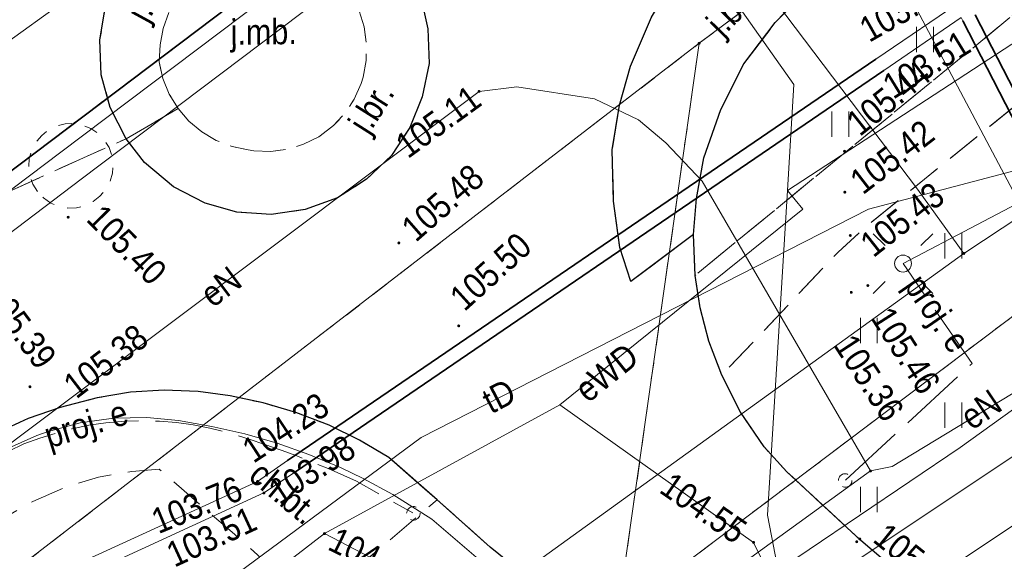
# Model space of a CAD drawing. Extents: x 7490163 to 7490671, y 5783984 to 5784563.
# Tile 23 of 43: x 7490381 to 7490410, y 5784425 to 5784441. Entities that reach past the tile are written whole.
import ezdxf
from ezdxf.enums import TextEntityAlignment as Align

# ---------------------------------------------------------------- set-up
doc = ezdxf.new("R2010")
doc.units = 0
doc.header["$MEASUREMENT"] = 0
for name, pattern in [('0.4_0.4', [0.8, 0.4, -0.4]), ('1.5_0.5', [2, 1.5, -0.5]), ('218-500', [1, 0.5, -0.5]), ('219-500', [0]), ('l219_500', [0]), ('l32_500', [0]), ('mz1.0_0.5', [1.5, 1, -0.5]), ('mz2.0_0.5', [2.5, 2, -0.5])]:
    doc.linetypes.add(name, pattern=pattern)
doc.layers.get('0').update_dxf_attribs({"linetype": 'CONTINUOUS', "lineweight": 5})
doc.layers.get('0').transparency = 0.8
for name, color, linetype, transparency in [('203-Punkt załamania granicy działki nie stabilizowany', 7, 'CONTINUOUS', 0.8), ('216-Granica obrębu', 7, 'CONTINUOUS', 0.8), ('218-Granica użytku', 7, 'CONTINUOUS', 0.8), ('219-Linia granicy', 7, 'CONTINUOUS', 0.8), ('chodnik (powierzchnia)', 7, 'CONTINUOUS', 0.8), ('chodnik (powierzchnia)-Atr17', 7, 'CONTINUOUS', 0.8), ('jezdnia (powierzchnia)', 7, 'CONTINUOUS', 0.8), ('jezdnia (powierzchnia)-Atr17', 7, 'CONTINUOUS', 0.8), ('krawężnik (linia)', 7, 'CONTINUOUS', 0.8), ('latarnia (punkt)', 7, 'CONTINUOUS', 0.8), ('przewód ciepłowniczy (linia)', 7, 'CONTINUOUS', 0.8), ('przewód ciepłowniczy - projektowany lub w budowie (linia) - ob. projektowany', 7, 'CONTINUOUS', 0.8), ('przewód elektroenergetyczny (linia)', 7, 'CONTINUOUS', 0.8), ('przewód elektroenergetyczny (linia)-Atr1', 7, 'CONTINUOUS', 0.8), ('przewód elektroenergetyczny - projektowany lub w budowie (linia) - ob. projektowany', 7, 'CONTINUOUS', 0.8), ('przewód elektroenergetyczny - projektowany lub w budowie (linia) - ob. projektowany-Atr1', 7, 'CONTINUOUS', 0.8), ('przewód gazowy (linia)', 7, 'CONTINUOUS', 0.8), ('przewód kanalizacyjny (linia)', 7, 'CONTINUOUS', 0.8), ('przewód kanalizacyjny - projektowany lub w budowie (linia) - ob. projektowany', 7, 'CONTINUOUS', 0.8), ('przewód telekomunikacyjny (linia)', 7, 'CONTINUOUS', 0.8), ('przewód telekomunikacyjny (linia)-Atr1', 7, 'CONTINUOUS', 0.8), ('przewód wodociągowy (linia)', 7, 'CONTINUOUS', 0.8), ('punkt o określonej wysokości (sieć ciepłownicza)', 7, 'CONTINUOUS', 0.8), ('punkt o określonej wysokości (sieć ciepłownicza)-Atr2', 7, 'CONTINUOUS', 0.8), ('punkt o określonej wysokości (sieć ciepłownicza)-Atr3', 7, 'CONTINUOUS', 0.8), ('punkt o określonej wysokości (sieć elektroenergetyczna)', 7, 'CONTINUOUS', 0.8), ('punkt o określonej wysokości (sieć elektroenergetyczna)-Atr2', 7, 'CONTINUOUS', 0.8), ('punkt o określonej wysokości (sieć gazowa)', 7, 'CONTINUOUS', 0.8), ('punkt wysokościowy sztuczny', 7, 'CONTINUOUS', 0.8), ('punkt wysokościowy sztuczny-Atr2', 7, 'CONTINUOUS', 0.8), ('rura ochronna - przewód ciepłowniczy (linia)', 7, 'CONTINUOUS', 0.8), ('słup lub maszt - projektowany lub w budowie (punkt) - ob. projektowany', 7, 'CONTINUOUS', 0.8), ('trawnik (powierzchnia)', 7, 'CONTINUOUS', 0.8), ('trawnik (powierzchnia) - symbol', 7, 'CONTINUOUS', 0.8), ('urządzenie techniczne projektowane lub w budowie (sieć kanalizacyjna) - powierzchnia - ob. projektowany', 7, 'CONTINUOUS', 0.8), ('ścieżka (powierzchnia)', 7, 'CONTINUOUS', 0.8)]:
    doc.layers.add(name, color=color, linetype=linetype, transparency=transparency)
doc.styles.get("Standard").update_dxf_attribs({"font": 'txt', "width": 0.75})

# ---------------------------------------------------------------- blocks, each defined once
blk = doc.blocks.new('PW02')
at = {"linetype": 'Continuous', "lineweight": 13}
h = blk.add_hatch(color=0, dxfattribs=at)
edge = h.paths.add_edge_path()
edge.add_arc((0, 0), 0.045, 0, 360)
blk = doc.blocks.new('PW01')
at = {"linetype": 'Continuous', "lineweight": 13}
h = blk.add_hatch(color=0, dxfattribs=at)
edge = h.paths.add_edge_path()
edge.add_arc((0, 0), 0.045, 0, 360)
blk = doc.blocks.new('SM01')
at = {"color": 0, "linetype": 'Continuous', "lineweight": 13}
for p, q in [((-0.53, 0.531), (-0.883, 0.884)), ((0.531, 0.531), (0.884, 0.884)), ((-0.53, -0.53), (-0.883, -0.883)), ((0.531, -0.53), (0.884, -0.883))]:
    blk.add_line(p, q, dxfattribs=at)
blk.add_circle((0, 0), 0.25, dxfattribs=at)
blk = doc.blocks.new('TU04')
at = {"color": 0, "linetype": 'Continuous', "lineweight": 13}
for p, q in [((0, 0), (0, 0.75)), ((0.5, 0), (0.5, 0.75))]:
    blk.add_line(p, q, dxfattribs=at)
blk = doc.blocks.new('US01P')
at = {"color": 0, "linetype": 'Continuous', "lineweight": 13}
for points in [[(0.082, 0.181), (0.072, 0.186), (0.034, 0.197), (-0.006, 0.2), (-0.046, 0.194), (-0.084, 0.182), (-0.118, 0.161), (-0.148, 0.135), (-0.172, 0.103), (-0.189, 0.066), (-0.198, 0.028), (-0.2, -0.001)], [(-0.082, -0.182), (-0.061, -0.191), (-0.022, -0.199), (0.018, -0.199), (0.057, -0.192), (0.094, -0.177), (0.127, -0.155), (0.155, -0.126), (0.177, -0.093), (0.192, -0.056), (0.199, -0.016), (0.2, 0)]]:
    blk.add_lwpolyline(points, dxfattribs=at)
blk = doc.blocks.new('203')
at = {"linetype": 'Continuous', "lineweight": 0}
h = blk.add_hatch(color=0, dxfattribs=at)
edge = h.paths.add_edge_path()
edge.add_arc((0, 0), 0.045, 0, 360)

msp = doc.modelspace()

# ---------------------------------------------------------------- linework, layer by layer
at = {"layer": '216-Granica obrębu', "color": 7, "linetype": 'l32_500', "lineweight": 35, "flags": 128}
msp.add_lwpolyline([(7490413.255, 5784461.35), (7490268.73, 5784352.29)], dxfattribs=at)
at = {"layer": '218-Granica użytku', "color": 3, "linetype": '218-500', "lineweight": 18, "flags": 128}
for points in [[(7490268.73, 5784352.29), (7490413.255, 5784461.35)], [(7490400.92, 5784440.45), (7490429.035, 5784461.35)], [(7490275.58, 5784343.98), (7490400.92, 5784440.45)], [(7490398.52, 5784423.58), (7490400.92, 5784440.45)], [(7490398.52, 5784423.58), (7490417.82, 5784438.13)]]:
    msp.add_lwpolyline(points, dxfattribs=at)
at = {"layer": '219-Linia granicy', "color": 7, "linetype": 'l219_500', "lineweight": 18, "flags": 128}
msp.add_lwpolyline([(7490413.255, 5784461.35), (7490268.73, 5784352.29)], dxfattribs=at)
at = {"layer": '219-Linia granicy', "color": 7, "linetype": '219-500', "lineweight": 18, "flags": 128}
for points in [[(7490413.255, 5784461.35), (7490268.73, 5784352.29)], [(7490429.035, 5784461.35), (7490400.92, 5784440.45)], [(7490400.92, 5784440.45), (7490275.58, 5784343.98)], [(7490400.92, 5784440.45), (7490398.52, 5784423.58)], [(7490417.82, 5784438.13), (7490398.52, 5784423.58)]]:
    msp.add_lwpolyline(points, dxfattribs=at)
at = {"layer": 'chodnik (powierzchnia)', "color": 7, "linetype": 'mz1.0_0.5', "lineweight": 18, "flags": 128}
msp.add_lwpolyline([(7490389.51, 5784423.85), (7490387.11, 5784426), (7490384.95, 5784427.86), (7490384.14, 5784427.8), (7490383.16, 5784427.63), (7490382.2, 5784427.34), (7490382.13, 5784427.31), (7490381.21, 5784426.91), (7490380.34, 5784426.41), (7490379.54, 5784425.82), (7490378.18, 5784427.68), (7490378.92, 5784428.22), (7490379.77, 5784428.74), (7490380.17, 5784428.95), (7490381.08, 5784429.36), (7490382.02, 5784429.69), (7490383.12, 5784429.97), (7490384.1, 5784430.14), (7490385.1, 5784430.2), (7490386.1, 5784430.16), (7490387.05, 5784430.03), (7490388.03, 5784429.82), (7490388.99, 5784429.54), (7490389.98, 5784429.16), (7490390.88, 5784428.72), (7490391.74, 5784428.21), (7490393.17, 5784426.96)], close=True, dxfattribs=at)
at = {"layer": 'jezdnia (powierzchnia)', "color": 7, "linetype": '1.5_0.5', "lineweight": 18, "flags": 128}
msp.add_lwpolyline([(7490373.239, 5784461.35), (7490378.56, 5784455.39), (7490378.79, 5784455.16), (7490379.53, 5784454.49), (7490380.3, 5784453.85), (7490381.11, 5784453.27), (7490381.96, 5784452.73), (7490382.83, 5784452.25), (7490383.73, 5784451.81), (7490384.66, 5784451.43), (7490385.6, 5784451.1), (7490386.56, 5784450.83), (7490387.54, 5784450.62), (7490388.53, 5784450.46), (7490389.52, 5784450.36), (7490390.52, 5784450.32), (7490391.52, 5784450.34), (7490392.05, 5784450.37), (7490393.04, 5784450.48), (7490394.03, 5784450.65), (7490395, 5784450.87), (7490395.96, 5784451.15), (7490396.9, 5784451.48), (7490397.83, 5784451.87), (7490398.72, 5784452.31), (7490399.59, 5784452.81), (7490400.43, 5784453.35), (7490388.95, 5784445.04), (7490387.91, 5784445.13), (7490386.88, 5784444.99), (7490385.92, 5784444.65), (7490385.07, 5784444.11), (7490384.61, 5784443.69), (7490384.29, 5784443.34), (7490383.72, 5784442.47), (7490383.36, 5784441.55), (7490383.2, 5784440.55), (7490383.24, 5784439.52), (7490383.5, 5784438.55), (7490383.97, 5784437.63), (7490372.91, 5784432.64), (7490374.41, 5784433.96), (7490375.07, 5784434.71), (7490375.66, 5784435.52), (7490376.17, 5784436.37), (7490376.61, 5784437.28), (7490376.96, 5784438.21), (7490377.23, 5784439.17), (7490377.41, 5784440.16), (7490377.45, 5784440.5), (7490377.51, 5784441.5), (7490377.48, 5784442.5), (7490377.37, 5784443.49), (7490377.16, 5784444.47), (7490376.87, 5784445.42), (7490376.49, 5784446.35), (7490376.04, 5784447.24), (7490375.5, 5784448.09), (7490374.89, 5784448.88), (7490374.73, 5784449.07), (7490367.17, 5784457.37), (7490363.523, 5784461.35)], dxfattribs=at)
for points in [[(7490398.9, 5784433.41), (7490398.57, 5784434.42), (7490398.39, 5784435.78), (7490398.35, 5784437.3), (7490398.56, 5784438.62), (7490398.89, 5784439.77), (7490399.51, 5784441.22), (7490400.22, 5784442.42), (7490401.26, 5784443.54), (7490402.43, 5784444.54), (7490409.93, 5784447.33), (7490409.16, 5784446.61), (7490407.84, 5784445.44), (7490404.22, 5784442.14), (7490403.17, 5784441.06), (7490402.24, 5784439.84), (7490401.56, 5784438.49), (7490401.06, 5784437.07), (7490400.84, 5784435.86), (7490400.75, 5784434.8)], [(7490383.97, 5784437.63), (7490383.5, 5784438.55), (7490383.24, 5784439.52), (7490383.2, 5784440.55), (7490383.36, 5784441.55), (7490383.72, 5784442.47), (7490384.29, 5784443.34), (7490384.61, 5784443.69), (7490385.07, 5784444.11), (7490385.92, 5784444.65), (7490386.88, 5784444.99), (7490387.91, 5784445.13), (7490388.08, 5784443.32), (7490387.72, 5784443.28), (7490387.23, 5784443.15), (7490386.77, 5784442.96), (7490386.34, 5784442.7), (7490385.96, 5784442.38), (7490385.78, 5784442.2), (7490385.48, 5784441.8), (7490385.24, 5784441.36), (7490385.07, 5784440.89), (7490384.98, 5784440.4), (7490384.95, 5784439.9), (7490385.06, 5784439.41), (7490385.25, 5784438.95), (7490385.51, 5784438.52)], [(7490387.91, 5784445.13), (7490388.95, 5784445.04), (7490389.94, 5784444.76), (7490390.86, 5784444.25), (7490391.64, 5784443.54), (7490392.25, 5784442.76), (7490392.68, 5784441.86), (7490392.9, 5784440.88), (7490392.94, 5784439.85), (7490392.73, 5784438.87), (7490392.36, 5784437.96), (7490391.82, 5784437.13), (7490391.08, 5784436.43), (7490390.22, 5784435.88), (7490389.27, 5784435.54), (7490388.26, 5784435.39), (7490387.25, 5784435.46), (7490386.31, 5784435.73), (7490385.37, 5784436.21), (7490384.52, 5784436.93), (7490383.97, 5784437.63), (7490385.51, 5784438.52), (7490385.83, 5784438.15), (7490386.21, 5784437.83), (7490386.64, 5784437.58), (7490387.11, 5784437.4), (7490387.58, 5784437.3), (7490387.75, 5784437.27), (7490388.25, 5784437.25), (7490388.75, 5784437.32), (7490389.22, 5784437.47), (7490389.67, 5784437.69), (7490389.71, 5784437.72), (7490390.11, 5784438.02), (7490390.45, 5784438.38), (7490390.72, 5784438.8), (7490390.92, 5784439.26), (7490390.98, 5784439.45), (7490391.07, 5784439.94), (7490391.08, 5784440.44), (7490391.01, 5784440.94), (7490390.87, 5784441.41), (7490390.64, 5784441.86), (7490390.6, 5784441.92), (7490390.3, 5784442.32), (7490389.93, 5784442.66), (7490389.52, 5784442.94), (7490389.06, 5784443.14), (7490388.58, 5784443.27), (7490388.08, 5784443.32)], [(7490493.35, 5784270.83), (7490487.55, 5784281.94), (7490484.68, 5784287.36), (7490481.18, 5784293.46), (7490479.7, 5784296.05), (7490471.34, 5784310.89), (7490456.89, 5784338.8), (7490453.54, 5784345.1), (7490448.2, 5784354.55), (7490447.85, 5784355.26), (7490447.28, 5784356.08), (7490446.57, 5784356.78), (7490445.75, 5784357.35), (7490445.05, 5784357.69), (7490444.1, 5784358), (7490443.11, 5784358.16), (7490442.77, 5784358.18), (7490441.77, 5784358.14), (7490440.79, 5784357.94), (7490439.81, 5784357.56), (7490437.44, 5784356.36), (7490434.62, 5784361.99), (7490437.1, 5784364.34), (7490438.36, 5784366.53), (7490438.74, 5784367.63), (7490438.93, 5784368.61), (7490439.01, 5784369.61), (7490439.01, 5784369.65), (7490438.97, 5784370.65), (7490438.8, 5784371.63), (7490438.52, 5784372.59), (7490438.13, 5784373.51), (7490434.4, 5784380.63), (7490433.69, 5784381.68), (7490432.98, 5784382.39), (7490432.17, 5784382.97), (7490431.26, 5784383.42), (7490430.3, 5784383.71), (7490429.31, 5784383.84), (7490427.04, 5784383.51), (7490424.41, 5784382.28), (7490422.06, 5784381.02), (7490421.44, 5784380.24), (7490420.96, 5784379.36), (7490420.61, 5784378.43), (7490420.41, 5784377.45), (7490420.37, 5784376.45), (7490420.45, 5784375.62), (7490417.08, 5784386.72), (7490419.34, 5784388.17), (7490419.63, 5784388.47), (7490420.28, 5784389.24), (7490420.84, 5784390.06), (7490421.17, 5784390.64), (7490421.59, 5784391.54), (7490421.91, 5784392.49), (7490422.14, 5784393.46), (7490422.2, 5784394.01), (7490422.22, 5784395.01), (7490422.16, 5784396), (7490422, 5784396.99), (7490421.81, 5784397.77), (7490421.49, 5784398.71), (7490421.08, 5784399.63), (7490420.59, 5784400.5), (7490420.02, 5784401.32), (7490419.49, 5784402.23), (7490418.96, 5784403.08), (7490418.4, 5784403.91), (7490417.82, 5784404.73), (7490417.21, 5784405.52), (7490416.88, 5784405.93), (7490416.24, 5784406.69), (7490415.57, 5784407.44), (7490414.88, 5784408.16), (7490414.17, 5784408.86), (7490412.33, 5784410.59), (7490395.46, 5784424.98), (7490394.74, 5784425.56), (7490393.17, 5784426.96), (7490391.74, 5784428.21), (7490390.88, 5784428.72), (7490389.98, 5784429.16), (7490388.99, 5784429.54), (7490388.03, 5784429.82), (7490387.05, 5784430.03), (7490386.1, 5784430.16), (7490385.1, 5784430.2), (7490384.1, 5784430.14), (7490383.12, 5784429.97), (7490382.02, 5784429.69), (7490381.08, 5784429.36), (7490380.17, 5784428.95), (7490379.77, 5784428.74), (7490378.92, 5784428.22), (7490372.91, 5784432.64), (7490383.97, 5784437.63), (7490384.52, 5784436.93), (7490385.37, 5784436.21), (7490386.31, 5784435.73), (7490387.25, 5784435.46), (7490388.26, 5784435.39), (7490389.27, 5784435.54), (7490390.22, 5784435.88), (7490391.08, 5784436.43), (7490391.82, 5784437.13), (7490392.36, 5784437.96), (7490392.73, 5784438.87), (7490392.94, 5784439.85), (7490392.9, 5784440.88), (7490392.68, 5784441.86), (7490402.43, 5784444.54), (7490401.26, 5784443.54), (7490400.22, 5784442.42), (7490399.51, 5784441.22), (7490398.89, 5784439.77), (7490398.56, 5784438.62), (7490398.35, 5784437.3), (7490398.39, 5784435.78), (7490398.57, 5784434.42), (7490398.9, 5784433.41), (7490400.75, 5784434.8), (7490400.8, 5784433.59), (7490400.95, 5784432.63), (7490401.21, 5784431.65), (7490401.59, 5784430.64), (7490402.14, 5784429.55), (7490402.84, 5784428.52), (7490403.51, 5784427.79), (7490405.7, 5784425.76), (7490407.31, 5784424.39), (7490414.92, 5784417.89), (7490417.15, 5784415.87), (7490419.33, 5784413.8), (7490421.46, 5784411.7), (7490423.56, 5784409.54), (7490425.54, 5784407.29), (7490427.49, 5784404.98), (7490429.44, 5784402.49), (7490430.43, 5784401.18), (7490431.36, 5784399.89), (7490432.48, 5784399.49), (7490449.49, 5784367.1), (7490463.26, 5784341.09), (7490478.57, 5784312.2), (7490479.08, 5784311.34), (7490479.67, 5784310.53), (7490480.38, 5784309.72), (7490481.1, 5784309.03), (7490481.88, 5784308.4), (7490482.71, 5784307.85), (7490483.59, 5784307.37), (7490484.5, 5784306.96), (7490485.45, 5784306.64), (7490486.42, 5784306.4), (7490487.41, 5784306.24), (7490487.86, 5784306.2), (7490488.86, 5784306.17), (7490489.86, 5784306.22), (7490490.85, 5784306.35), (7490491.82, 5784306.57), (7490492.78, 5784306.87), (7490493.71, 5784307.24), (7490494.6, 5784307.69), (7490495.34, 5784308.14), (7490498.61, 5784303.32), (7490497.74, 5784302.84), (7490496.9, 5784302.28), (7490496.11, 5784301.67), (7490495.38, 5784300.99), (7490494.7, 5784300.26), (7490494.07, 5784299.48), (7490493.52, 5784298.65), (7490493.03, 5784297.78), (7490492.72, 5784297.14), (7490492.35, 5784296.21), (7490492.05, 5784295.26), (7490491.83, 5784294.28), (7490491.69, 5784293.29), (7490491.65, 5784292.28), (7490491.65, 5784291.15), (7490491.76, 5784290.16), (7490491.97, 5784289.18), (7490492.25, 5784288.22), (7490492.62, 5784287.29), (7490493.73, 5784285.36), (7490499.77, 5784274.09)], [(7490384.95, 5784439.9), (7490384.98, 5784440.4), (7490385.07, 5784440.89), (7490385.24, 5784441.36), (7490385.48, 5784441.8), (7490385.78, 5784442.2), (7490385.96, 5784442.38), (7490386.34, 5784442.7), (7490386.77, 5784442.96), (7490387.23, 5784443.15), (7490387.72, 5784443.28), (7490388.08, 5784443.32), (7490388.58, 5784443.27), (7490389.06, 5784443.14), (7490389.52, 5784442.94), (7490389.93, 5784442.66), (7490390.3, 5784442.32), (7490390.6, 5784441.92), (7490390.64, 5784441.86), (7490390.87, 5784441.41), (7490391.01, 5784440.94), (7490391.08, 5784440.44), (7490391.07, 5784439.94), (7490390.98, 5784439.45), (7490390.92, 5784439.26), (7490390.72, 5784438.8), (7490390.45, 5784438.38), (7490390.11, 5784438.02), (7490389.71, 5784437.72), (7490389.67, 5784437.69), (7490389.22, 5784437.47), (7490388.75, 5784437.32), (7490388.25, 5784437.25), (7490387.75, 5784437.27), (7490387.58, 5784437.3), (7490387.11, 5784437.4), (7490386.64, 5784437.58), (7490386.21, 5784437.83), (7490385.83, 5784438.15), (7490385.51, 5784438.52), (7490385.25, 5784438.95), (7490385.06, 5784439.41)]]:
    msp.add_lwpolyline(points, close=True, dxfattribs=at)
at = {"layer": 'krawężnik (linia)', "color": 7, "linetype": 'Continuous', "lineweight": 25, "flags": 128}
for points in [[(7490400.75, 5784434.8), (7490398.9, 5784433.41), (7490398.57, 5784434.42), (7490398.39, 5784435.78), (7490398.35, 5784437.3), (7490398.56, 5784438.62), (7490398.89, 5784439.77), (7490399.51, 5784441.22), (7490400.22, 5784442.42), (7490401.26, 5784443.54), (7490402.43, 5784444.54), (7490409.93, 5784447.33)], [(7490429.44, 5784402.49), (7490427.49, 5784404.98), (7490425.54, 5784407.29), (7490423.56, 5784409.54), (7490421.46, 5784411.7), (7490419.33, 5784413.8), (7490417.15, 5784415.87), (7490414.92, 5784417.89), (7490407.31, 5784424.39), (7490405.7, 5784425.76), (7490403.51, 5784427.79), (7490402.84, 5784428.52), (7490402.14, 5784429.55), (7490401.59, 5784430.64), (7490401.21, 5784431.65), (7490400.95, 5784432.63), (7490400.8, 5784433.59), (7490400.75, 5784434.8), (7490400.84, 5784435.86), (7490401.06, 5784437.07), (7490401.56, 5784438.49), (7490402.24, 5784439.84), (7490403.17, 5784441.06), (7490404.22, 5784442.14)], [(7490392.68, 5784441.86), (7490392.9, 5784440.88), (7490392.94, 5784439.85), (7490392.73, 5784438.87), (7490392.36, 5784437.96), (7490391.82, 5784437.13), (7490391.08, 5784436.43), (7490390.22, 5784435.88), (7490389.27, 5784435.54), (7490388.26, 5784435.39), (7490387.25, 5784435.46), (7490386.31, 5784435.73), (7490385.37, 5784436.21), (7490384.52, 5784436.93), (7490383.97, 5784437.63), (7490383.5, 5784438.55), (7490383.24, 5784439.52), (7490383.2, 5784440.55), (7490383.36, 5784441.55)], [(7490412.33, 5784410.59), (7490400.04, 5784421.05), (7490395.46, 5784424.98), (7490394.74, 5784425.56), (7490393.17, 5784426.96), (7490391.74, 5784428.21), (7490390.88, 5784428.72), (7490389.98, 5784429.16), (7490388.99, 5784429.54), (7490388.03, 5784429.82), (7490387.05, 5784430.03), (7490386.1, 5784430.16), (7490385.1, 5784430.2), (7490384.1, 5784430.14), (7490383.12, 5784429.97), (7490382.02, 5784429.69), (7490381.08, 5784429.36), (7490380.17, 5784428.95)]]:
    msp.add_lwpolyline(points, dxfattribs=at)
at = {"layer": 'przewód ciepłowniczy (linia)', "color": 212, "linetype": 'Continuous', "lineweight": 18, "flags": 128}
for points in [[(7490374.29, 5784447.52), (7490364.21, 5784438.74), (7490366.53, 5784435.89), (7490367.66, 5784434.51), (7490376.21, 5784424), (7490377.3, 5784422.67), (7490387.86, 5784427.5), (7490388.75, 5784428.12), (7490406.15, 5784439.98), (7490408.82, 5784441.8)], [(7490472.73, 5784398.13), (7490451.18, 5784393.08), (7490444.69, 5784390.17), (7490429.43, 5784382.11), (7490427.73, 5784381.21), (7490425.96, 5784380.28), (7490425.08, 5784379.81), (7490424.2, 5784381.39), (7490419.29, 5784390.25), (7490414.39, 5784399.1), (7490409.34, 5784408.22), (7490409.91, 5784408.56), (7490421.43, 5784415.5), (7490421.85, 5784415.75), (7490412.86, 5784433.07), (7490408.72, 5784441.11), (7490408.67, 5784441.21), (7490406.38, 5784439.65), (7490388.98, 5784427.79), (7490388.05, 5784427.16), (7490377.18, 5784422.17)], [(7490409.08, 5784441.29), (7490413.22, 5784433.26), (7490422.38, 5784415.61), (7490421.64, 5784415.16), (7490410.12, 5784408.22), (7490409.88, 5784408.07), (7490414.86, 5784399.08), (7490419.64, 5784390.45), (7490424.55, 5784381.59), (7490425.24, 5784380.35), (7490425.77, 5784380.63), (7490427.54, 5784381.56), (7490429.24, 5784382.46), (7490444.52, 5784390.54), (7490451.05, 5784393.46), (7490480.75, 5784400.42)]]:
    msp.add_lwpolyline(points, dxfattribs=at)
at = {"layer": 'przewód ciepłowniczy - projektowany lub w budowie (linia) - ob. projektowany', "color": 212, "linetype": 'CONTINUOUS', "lineweight": 18}
for p, q in [((7490396.608, 5784419.2), (7490431.074, 5784442.131)), ((7490396.552, 5784417.12), (7490432.966, 5784441.349))]:
    msp.add_line(p, q, dxfattribs=at)
at = {"layer": 'przewód elektroenergetyczny (linia)', "color": 1, "linetype": 'Continuous', "lineweight": 18, "flags": 128}
for points in [[(7490403.23, 5784425.03), (7490402.94, 5784426.5), (7490403.53, 5784436.1), (7490403.72, 5784439.23), (7490393.35, 5784453.91), (7490403.889, 5784461.35)], [(7490437.409, 5784461.35), (7490429.05, 5784454.74), (7490413.83, 5784442.82), (7490403.53, 5784436.1)], [(7490378.07, 5784426.6), (7490378.31, 5784426.82), (7490379.13, 5784427.57), (7490394.41, 5784439.03), (7490395.53, 5784439.16), (7490397.83, 5784438.81), (7490399.13, 5784438.19), (7490399.94, 5784437.51), (7490401.01, 5784436.38), (7490405.99, 5784427.81)], [(7490406.95, 5784433.94), (7490413.49, 5784437.37), (7490428.96, 5784408.71)], [(7490419.72, 5784436.54), (7490419.3, 5784436.82), (7490417.36, 5784435.34), (7490415.64, 5784433.4), (7490406.63, 5784427.94), (7490405.99, 5784427.81), (7490398.05, 5784422.07), (7490393.01, 5784426.39), (7490391.86, 5784427.12), (7490390.98, 5784427.59), (7490390.31, 5784427.91), (7490389.38, 5784428.3), (7490388.44, 5784428.63), (7490387.48, 5784428.91), (7490386.51, 5784429.13), (7490385.52, 5784429.3), (7490384.59, 5784429.39), (7490383.6, 5784429.37), (7490382.61, 5784429.23), (7490381.64, 5784428.97), (7490381.33, 5784428.86), (7490380.41, 5784428.45)], [(7490403.53, 5784436.1), (7490403.99, 5784435.55), (7490396.8, 5784429.77)], [(7490347.62, 5784402.73), (7490370.07, 5784419.73), (7490370.52, 5784419.74), (7490373.46, 5784416.1), (7490373.82, 5784416.02), (7490385.54, 5784424.65), (7490385.95, 5784424.55), (7490390.43, 5784420.54), (7490390.86, 5784420.53), (7490393.77, 5784422.47), (7490394.06, 5784422.46), (7490396.52, 5784420.51), (7490396.73, 5784420.47), (7490408.64, 5784428.5), (7490413.93, 5784432.31)], [(7490317.19, 5784371.09), (7490324.57, 5784376.84), (7490351.15, 5784396.45), (7490369.71, 5784411.05), (7490377.99, 5784416.83), (7490389.84, 5784425.96), (7490396.8, 5784429.77)], [(7490396.8, 5784429.77), (7490402.53, 5784425.7), (7490405.15, 5784420.4), (7490420.97, 5784390.11), (7490429.47, 5784374.83), (7490435.57, 5784362.95), (7490444.66, 5784345.66), (7490450.28, 5784335.15), (7490451.99, 5784331.44), (7490457.91, 5784320.79), (7490477.93, 5784282.38)], [(7490389.84, 5784425.96), (7490397.87, 5784421.78), (7490409.35, 5784412.35)]]:
    msp.add_lwpolyline(points, dxfattribs=at)
at = {"layer": 'przewód elektroenergetyczny - projektowany lub w budowie (linia) - ob. projektowany', "color": 1, "linetype": 'mz2.0_0.5', "lineweight": 18, "flags": 128}
for points in [[(7490405.25, 5784427.54), (7490408.99, 5784430.99), (7490406.95, 5784433.94)], [(7490378.07, 5784426.6), (7490380.5, 5784428.4), (7490380.95, 5784428.61), (7490381.42, 5784428.78), (7490381.9, 5784428.93), (7490382.38, 5784429.06), (7490382.87, 5784429.16), (7490383.37, 5784429.23), (7490383.96, 5784429.28), (7490384.46, 5784429.3), (7490384.96, 5784429.28), (7490385.46, 5784429.24), (7490385.96, 5784429.17), (7490386.45, 5784429.08), (7490386.93, 5784428.96), (7490387.61, 5784428.75), (7490388.08, 5784428.59), (7490388.56, 5784428.43), (7490389.02, 5784428.26), (7490389.49, 5784428.07), (7490389.95, 5784427.88), (7490390.41, 5784427.68), (7490390.79, 5784427.51), (7490392.45, 5784426.57)]]:
    msp.add_lwpolyline(points, dxfattribs=at)
at = {"layer": 'przewód gazowy (linia)', "color": 40, "linetype": 'Continuous', "lineweight": 18, "flags": 128}
for points in [[(7490389.26, 5784457.42), (7490389.35, 5784456.88), (7490389.42, 5784456.75), (7490389.68, 5784456.43), (7490391.05, 5784455.69), (7490392.99, 5784455.1), (7490393.48, 5784454.62), (7490393.78, 5784453.98), (7490394.17, 5784453.49), (7490396.25, 5784450.85), (7490407.38, 5784436.14), (7490408.75, 5784434.24)], [(7490415.58, 5784438.75), (7490408.75, 5784434.24), (7490383.44, 5784415.98), (7490371.82, 5784432.53), (7490365.18, 5784428.12), (7490264.97, 5784352.472)]]:
    msp.add_lwpolyline(points, dxfattribs=at)
at = {"layer": 'przewód kanalizacyjny (linia)', "color": 34, "linetype": 'Continuous', "lineweight": 18, "flags": 128}
msp.add_lwpolyline([(7490430.46, 5784397.93), (7490402.71, 5784450.23)], dxfattribs=at)
at = {"layer": 'przewód kanalizacyjny - projektowany lub w budowie (linia) - ob. projektowany', "color": 34, "linetype": 'CONTINUOUS', "lineweight": 18}
for p, q in [((7490382.039, 5784437.229), (7490414.539, 5784461.749)), ((7490382.641, 5784436.431), (7490415.141, 5784460.951)), ((7490320.579, 5784390.849), (7490382.039, 5784437.229)), ((7490321.181, 5784390.051), (7490382.641, 5784436.431))]:
    msp.add_line(p, q, dxfattribs=at)
at = {"layer": 'przewód telekomunikacyjny (linia)', "color": 30, "linetype": 'Continuous', "lineweight": 18, "flags": 128}
msp.add_lwpolyline([(7490417.08, 5784438.48), (7490405.93, 5784435.55), (7490392.7, 5784428.8), (7490368.27, 5784410.74), (7490322.61, 5784377.19), (7490302.6, 5784363.63), (7490285.11, 5784351.82), (7490272.8, 5784342.44), (7490272.51, 5784341.67)], dxfattribs=at)
at = {"layer": 'przewód wodociągowy (linia)', "color": 5, "linetype": 'CONTINUOUS', "lineweight": 18}
msp.add_line((7490372.557, 5784434.798), (7490401.445, 5784455.599), dxfattribs=at)
at = {"layer": 'rura ochronna - przewód ciepłowniczy (linia)', "color": 212, "linetype": 'Continuous', "lineweight": 35, "flags": 128}
for points in [[(7490409.08, 5784441.29), (7490413.22, 5784433.26)], [(7490412.86, 5784433.07), (7490408.72, 5784441.11)], [(7490388.75, 5784428.12), (7490406.15, 5784439.98)], [(7490406.38, 5784439.65), (7490388.98, 5784427.79)]]:
    msp.add_lwpolyline(points, dxfattribs=at)
at = {"layer": 'trawnik (powierzchnia)', "color": 7, "linetype": 'mz1.0_0.5', "lineweight": 18, "flags": 128}
for points in [[(7490410.11, 5784441.21), (7490400.8, 5784433.59), (7490400.75, 5784434.8), (7490400.84, 5784435.86), (7490401.06, 5784437.07), (7490401.56, 5784438.49), (7490402.24, 5784439.84), (7490403.17, 5784441.06), (7490404.22, 5784442.14), (7490407.84, 5784445.44)], [(7490414.41, 5784433.3), (7490427.02, 5784409.78), (7490430.89, 5784402.5), (7490429.44, 5784402.49), (7490427.49, 5784404.98), (7490425.54, 5784407.29), (7490423.56, 5784409.54), (7490421.46, 5784411.7), (7490419.33, 5784413.8), (7490417.15, 5784415.87), (7490414.92, 5784417.89), (7490407.31, 5784424.39), (7490405.7, 5784425.76), (7490403.51, 5784427.79), (7490402.84, 5784428.52), (7490402.14, 5784429.55), (7490401.59, 5784430.64), (7490405.03, 5784434.28), (7490405.79, 5784434.98), (7490411.24, 5784439.39)]]:
    msp.add_lwpolyline(points, close=True, dxfattribs=at)
at = {"layer": 'urządzenie techniczne projektowane lub w budowie (sieć kanalizacyjna) - powierzchnia - ob. projektowany', "color": 34, "linetype": '0.4_0.4', "lineweight": 18, "flags": 128}
msp.add_lwpolyline([(7490381.35, 5784436.07), (7490381.21, 5784436.29), (7490381.13, 5784436.53), (7490381.09, 5784436.79), (7490381.11, 5784437.05), (7490381.18, 5784437.3), (7490381.31, 5784437.53), (7490381.48, 5784437.73), (7490381.68, 5784437.89), (7490381.92, 5784438.01), (7490382.17, 5784438.07), (7490382.43, 5784438.08), (7490382.69, 5784438.03), (7490382.93, 5784437.93), (7490383.15, 5784437.78), (7490383.33, 5784437.59), (7490383.47, 5784437.37), (7490383.55, 5784437.13), (7490383.59, 5784436.87), (7490383.57, 5784436.61), (7490383.5, 5784436.36), (7490383.37, 5784436.13), (7490383.2, 5784435.93), (7490383, 5784435.77), (7490382.76, 5784435.65), (7490382.51, 5784435.59), (7490382.25, 5784435.58), (7490381.99, 5784435.63), (7490381.75, 5784435.73), (7490381.53, 5784435.88)], close=True, dxfattribs=at)
at = {"layer": 'ścieżka (powierzchnia)', "color": 7, "linetype": 'mz1.0_0.5', "lineweight": 18, "flags": 128}
msp.add_lwpolyline([(7490438.161, 5784461.35), (7490433.81, 5784458.01), (7490424.61, 5784450.89), (7490424.37, 5784450.71), (7490424.14, 5784450.52), (7490423.9, 5784450.34), (7490423.66, 5784450.15), (7490423.43, 5784449.97), (7490423.19, 5784449.78), (7490422.96, 5784449.59), (7490422.73, 5784449.4), (7490422.49, 5784449.22), (7490422.26, 5784449.03), (7490422.03, 5784448.83), (7490421.8, 5784448.64), (7490421.57, 5784448.45), (7490421.34, 5784448.26), (7490421.11, 5784448.06), (7490420.88, 5784447.87), (7490420.65, 5784447.67), (7490420.43, 5784447.48), (7490420.2, 5784447.28), (7490419.97, 5784447.08), (7490419.75, 5784446.88), (7490419.53, 5784446.69), (7490419.3, 5784446.49), (7490419.08, 5784446.28), (7490418.86, 5784446.08), (7490418.64, 5784445.88), (7490418.41, 5784445.68), (7490418.19, 5784445.47), (7490417.97, 5784445.27), (7490417.76, 5784445.06), (7490417.54, 5784444.86), (7490417.32, 5784444.65), (7490417.1, 5784444.44), (7490416.89, 5784444.24), (7490416.67, 5784444.03), (7490416.46, 5784443.82), (7490416.24, 5784443.61), (7490416.03, 5784443.4), (7490415.82, 5784443.18), (7490415.61, 5784442.97), (7490415.39, 5784442.76), (7490415.18, 5784442.55), (7490415.11, 5784442.47), (7490413.2, 5784440.93), (7490411.24, 5784439.39), (7490405.79, 5784434.98), (7490405.03, 5784434.28), (7490401.59, 5784430.64), (7490401.21, 5784431.65), (7490400.95, 5784432.63), (7490400.8, 5784433.59), (7490410.11, 5784441.21), (7490412.28, 5784442.72), (7490413.5, 5784443.73), (7490413.71, 5784443.94), (7490413.93, 5784444.15), (7490414.14, 5784444.36), (7490414.35, 5784444.57), (7490414.57, 5784444.78), (7490414.78, 5784444.99), (7490415, 5784445.2), (7490415.21, 5784445.41), (7490415.43, 5784445.62), (7490415.65, 5784445.82), (7490415.87, 5784446.03), (7490416.09, 5784446.24), (7490416.31, 5784446.44), (7490416.52, 5784446.64), (7490416.75, 5784446.85), (7490416.97, 5784447.05), (7490417.19, 5784447.25), (7490417.41, 5784447.46), (7490417.63, 5784447.66), (7490417.86, 5784447.86), (7490418.08, 5784448.06), (7490418.3, 5784448.26), (7490418.5, 5784448.43), (7490418.73, 5784448.63), (7490418.95, 5784448.83), (7490419.18, 5784449.02), (7490419.41, 5784449.22), (7490419.63, 5784449.41), (7490419.86, 5784449.61), (7490420.09, 5784449.8), (7490420.32, 5784450), (7490420.55, 5784450.19), (7490420.78, 5784450.38), (7490421.01, 5784450.57), (7490421.24, 5784450.77), (7490421.47, 5784450.96), (7490421.7, 5784451.15), (7490421.94, 5784451.33), (7490422.13, 5784451.49), (7490434.94, 5784461.35)], dxfattribs=at)
msp.add_lwpolyline([(7490284.22, 5784341.88), (7490282.77, 5784340.33), (7490281.64, 5784341.66), (7490280.96, 5784342.54), (7490280.69, 5784343.17), (7490279.42, 5784345.49), (7490277.2, 5784347.03), (7490275.63, 5784347.6), (7490272.4, 5784347.89), (7490275.71, 5784350.37), (7490277.37, 5784348.84), (7490279.1, 5784348.03), (7490280.51, 5784347.87), (7490281.19, 5784348.06), (7490281.82, 5784348.59), (7490283.16, 5784349.63), (7490284.46, 5784350.43), (7490285.91, 5784350.94), (7490289.03, 5784352.01), (7490290.83, 5784352.68), (7490295.09, 5784354.51), (7490299.76, 5784356.91), (7490305.23, 5784360.52), (7490310.8, 5784364.66), (7490331.56, 5784380.29), (7490346.01, 5784391.19), (7490366.77, 5784406.78), (7490386.54, 5784421.41), (7490387.3, 5784422.02), (7490389.51, 5784423.85), (7490393.17, 5784426.96), (7490394.74, 5784425.56), (7490395.46, 5784424.98), (7490395.45, 5784424.97), (7490395.21, 5784424.65), (7490395.03, 5784424.29), (7490394.94, 5784423.9), (7490394.93, 5784423.84), (7490394.93, 5784423.44), (7490395.02, 5784423.05), (7490395.18, 5784422.68), (7490395.7, 5784421.98), (7490398.19, 5784419.95), (7490396.44, 5784417.92), (7490393.86, 5784420.16), (7490392.72, 5784420.5), (7490391.21, 5784420.61), (7490389.68, 5784420.31), (7490388.65, 5784419.74), (7490368.34, 5784404.76), (7490347.63, 5784389.17), (7490333.18, 5784378.3), (7490312.4, 5784362.7), (7490306.48, 5784358.27), (7490301.28, 5784354.82), (7490295.95, 5784352.08), (7490292.05, 5784350.4), (7490289.96, 5784349.58), (7490286.31, 5784348.3), (7490284.57, 5784347.46), (7490283.76, 5784346.84), (7490283.19, 5784346.04), (7490283.03, 5784344.95), (7490283.34, 5784343.55)], close=True, dxfattribs=at)

# ---------------------------------------------------------------- block references
at = {"layer": '203-Punkt załamania granicy działki nie stabilizowany', "color": 7, "linetype": 'Continuous', "lineweight": 18}
msp.add_blockref('203', (7490400.92, 5784440.45), dxfattribs=at)
at = {"layer": 'latarnia (punkt)', "color": 7, "linetype": 'Continuous', "lineweight": 18}
msp.add_blockref('SM01', (7490406.95, 5784433.94), dxfattribs=at)
at = {"layer": 'punkt o określonej wysokości (sieć ciepłownicza)', "color": 212, "linetype": 'Continuous', "lineweight": 13}
for p in [(7490387.86, 5784427.5), (7490388.05, 5784427.16)]:
    msp.add_blockref('PW01', p, dxfattribs=at)
at = {"layer": 'punkt o określonej wysokości (sieć elektroenergetyczna)', "color": 1, "linetype": 'Continuous', "lineweight": 13}
for p in [(7490394.41, 5784439.03), (7490405.99, 5784427.81), (7490389.84, 5784425.96), (7490402.53, 5784425.7)]:
    msp.add_blockref('PW01', p, dxfattribs=at)
at = {"layer": 'punkt o określonej wysokości (sieć gazowa)', "color": 40, "linetype": 'Continuous', "lineweight": 13}
msp.add_blockref('PW01', (7490408.75, 5784434.24), dxfattribs=at)
at = {"layer": 'punkt wysokościowy sztuczny', "color": 7, "linetype": 'Continuous', "lineweight": 13}
for p in [(7490405.22, 5784437.26), (7490405.23, 5784436.05), (7490382.26, 5784435.31), (7490405.39, 5784434.77), (7490392.04, 5784434.55), (7490405.91, 5784433.29), (7490405.42, 5784433.09), (7490393.81, 5784432.1), (7490381.13, 5784430.3), (7490405.58, 5784425.72), (7490405.67, 5784425.8)]:
    msp.add_blockref('PW02', p, dxfattribs=at)
at = {"layer": 'słup lub maszt - projektowany lub w budowie (punkt) - ob. projektowany', "color": 7, "linetype": 'Continuous', "lineweight": 18}
for p in [(7490405.24, 5784427.53), (7490392.47, 5784426.56)]:
    msp.add_blockref('US01P', p, dxfattribs=at)
at = {"layer": 'trawnik (powierzchnia) - symbol', "color": 7, "linetype": 'Continuous', "lineweight": 18}
for p in [(7490407.349, 5784440.189), (7490404.849, 5784437.689), (7490408.189, 5784434.089), (7490405.689, 5784431.589), (7490408.189, 5784429.089), (7490405.689, 5784426.589)]:
    msp.add_blockref('TU04', p, dxfattribs=at)

# ---------------------------------------------------------------- texts
at = {"layer": 'chodnik (powierzchnia)-Atr17', "color": 7, "width": 0.9}
msp.add_text('ch.bt.', height=0.75, rotation=320.171, dxfattribs=at).set_placement((7490388.64, 5784427.171), align=Align.MIDDLE_CENTER)
at = {"layer": 'jezdnia (powierzchnia)-Atr17', "color": 7, "width": 0.9}
for s, rotation, p in [('j.br.', 61.435, (7490384.63, 5784441.856)), ('j.bt.', 45.807, (7490401.842, 5784441.391)), ('j.mb.', 0.774, (7490388.042, 5784440.79)), ('j.br.', 57.639, (7490391.223, 5784438.55))]:
    msp.add_text(s, height=0.75, rotation=rotation, dxfattribs=at).set_placement(p, align=Align.MIDDLE_CENTER)
at = {"layer": 'przewód elektroenergetyczny (linia)-Atr1', "color": 1, "width": 0.9}
for s, rotation, p in [('eN', 36.87, (7490386.774, 5784433.261)), ('eWD', 38.761, (7490398.179, 5784430.72)), ('eN', 34.019, (7490409.253, 5784429.629))]:
    msp.add_text(s, height=0.75, rotation=rotation, dxfattribs=at).set_placement(p, align=Align.MIDDLE_CENTER)
at = {"layer": 'przewód elektroenergetyczny - projektowany lub w budowie (linia) - ob. projektowany-Atr1', "color": 1, "width": 0.9}
for rotation, p in [(304.665, (7490407.26, 5784433.5)), (17.354, (7490381.59, 5784428.83))]:
    msp.add_text('proj. e', height=0.75, rotation=rotation, dxfattribs=at).set_placement(p, align=Align.MIDDLE_LEFT)
at = {"layer": 'przewód telekomunikacyjny (linia)-Atr1', "color": 30, "width": 0.9}
msp.add_text('tD', height=0.75, rotation=27.646, dxfattribs=at).set_placement((7490394.997, 5784430.024), align=Align.MIDDLE_CENTER)
at = {"layer": 'punkt o określonej wysokości (sieć ciepłownicza)-Atr2', "color": 212, "width": 0.9}
for s, rotation, p in [('103.76', 29.613, (7490405.95, 5784440.46)), ('104.23', 33.44, (7490387.74, 5784428.02)), ('103.76', 22.439, (7490384.93, 5784425.94))]:
    msp.add_text(s, height=0.75, rotation=rotation, dxfattribs=at).set_placement(p)
at = {"layer": 'punkt o określonej wysokości (sieć ciepłownicza)-Atr3', "color": 212, "width": 0.9}
for s, rotation, p in [('103.51', 31.554, (7490406.66, 5784438.78)), ('103.98', 32.879, (7490388.51, 5784426.79)), ('103.51', 24.739, (7490385.4, 5784424.95))]:
    msp.add_text(s, height=0.75, rotation=rotation, dxfattribs=at).set_placement(p)
at = {"layer": 'punkt o określonej wysokości (sieć elektroenergetyczna)-Atr2', "color": 1, "width": 0.9}
for s, rotation, p in [('105.11', 36.003, (7490392.086, 5784437.326)), ('104.55', 325.359, (7490399.919, 5784427.506)), ('104.45', 333.855, (7490390.064, 5784425.841))]:
    msp.add_text(s, height=0.75, rotation=rotation, dxfattribs=at).set_placement(p, align=Align.MIDDLE_LEFT)
at = {"layer": 'punkt wysokościowy sztuczny-Atr2', "color": 7, "width": 0.9}
for s, rotation, p in [('105.44', 38.557, (7490405.672, 5784437.677)), ('105.42', 37.65, (7490405.762, 5784435.954)), ('105.48', 41.162, (7490392.54, 5784434.55)), ('105.43', 38.274, (7490406.072, 5784434.095)), ('105.40', 314.463, (7490382.764, 5784435.22)), ('105.50', 42.166, (7490393.98, 5784432.503)), ('105.39', 306.699, (7490379.709, 5784432.97)), ('105.46', 302.584, (7490405.974, 5784432.336)), ('105.38', 37.513, (7490382.501, 5784429.92)), ('105.36', 303.069, (7490404.881, 5784431.519)), ('105.53', 321.249, (7490406.02, 5784425.741))]:
    msp.add_text(s, height=0.75, rotation=rotation, dxfattribs=at).set_placement(p)

doc.saveas('drawing.dxf')
